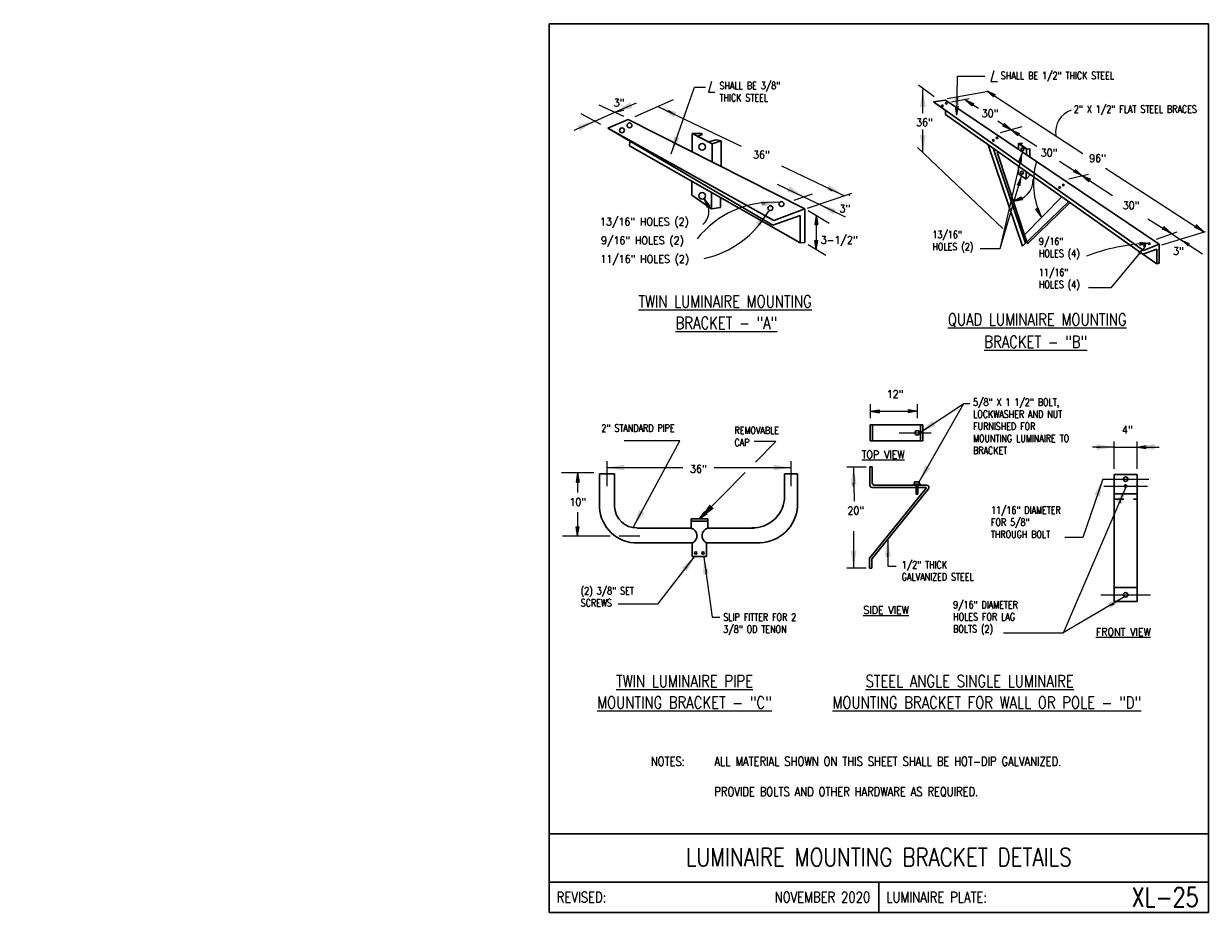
# Model space of a CAD drawing. Header units: inches. Extents: x -5.1 to 7.2, y -6.8 to 2.4.
import ezdxf
from ezdxf.enums import TextEntityAlignment as Align

# ---------------------------------------------------------------- set-up
doc = ezdxf.new("R2010")
doc.units = ezdxf.units.IN
doc.header["$MEASUREMENT"] = 0
doc.linetypes.add('HIDDEN2', pattern=[0.1875, 0.125, -0.0625])
doc.layers.add('E-DETL', color=1, linetype='CONTINUOUS', lineweight=30)
doc.layers.add('E-DETL-TEXT', color=3, linetype='CONTINUOUS')
doc.styles.add('romans', font='ROMANS.SHX', dxfattribs={"width": 0.8})
doc.styles.get("Standard").update_dxf_attribs({"font": 'ROMANS.SHX', "width": 0.8, "height": 0.125})
doc.dimstyles.get("Standard").update_dxf_attribs({"dimtxt": 0.18, "dimasz": 0.18, "dimexe": 0.18, "dimexo": 0.0625, "dimgap": 0.09, "dimtad": 0, "dimtih": 1, "dimtoh": 1, "dimdec": 4, "dimzin": 0, "dimdsep": 46, "dimtxsty": 'Standard', "dimcen": 0.09, "dimadec": 0, "dimazin": 0, "dimtfac": 1, "dimtdec": 4, "dimtofl": 0, "dimtmove": 0, "dimatfit": 3, "dimfxl": 1, "dimtolj": 1, "dimtzin": 0, "dimarcsym": 0})

msp = doc.modelspace()

# ---------------------------------------------------------------- linework, layer by layer
at = {"layer": 'E-DETL'}
for p, q in [((0.363, 2.378), (0.363, -6.81)), ((0.363, 2.378), (7.173, 2.378)), ((7.173, -6.81), (7.173, 2.378)), ((4.457, 1.586), (4.333, 1.569)), ((4.333, 1.569), (6.502, 0.033)), ((6.664, 0.099), (4.457, 1.586)), ((4.457, 1.48), (4.457, 1.438)), ((0.969, 1.296), (1.179, 1.388)), ((1.179, 1.388), (3.003, 0.462)), ((6.497, -0.004), (4.457, 1.438)), ((2.683, 0.342), (0.969, 1.296)), ((0.969, 1.296), (2.674, 0.294)), ((1.84, 1.051), (1.84, 1.243)), ((1.84, 1.243), (2.045, 1.137)), ((1.84, 1.243), (1.932, 1.241)), ((1.945, 1.231), (1.895, 1.215)), ((1.932, 1.241), (1.945, 1.231)), ((1.193, 1.116), (1.197, 1.156)), ((1.193, 1.116), (2.956, 0.111)), ((1.895, 1.215), (2.009, 1.155)), ((2.009, 1.155), (2.087, 1.177)), ((2.045, 1.137), (2.138, 1.167)), ((2.045, 0.958), (2.045, 1.137)), ((2.087, 1.177), (2.138, 1.167)), ((2.138, 0.908), (2.138, 1.167)), ((4.897, 1.127), (5.254, 0.076)), ((5.21, 1.139), (5.248, 1.141)), ((5.21, 1.139), (5.21, 1.078)), ((5.295, 1.082), (5.21, 1.139)), ((5.22, 1.136), (5.248, 1.138)), ((5.301, 1.082), (5.22, 1.136)), ((5.248, 1.138), (5.248, 1.141)), ((5.285, 0.107), (4.954, 1.082)), ((4.99, 1.048), (5.298, 0.119)), ((5.295, 1.082), (5.328, 1.084)), ((5.295, 1.082), (5.295, 1.021)), ((5.328, 1.084), (5.328, 0.999)), ((5.21, 0.906), (5.21, 0.824)), ((1.835, 0.746), (1.835, 0.606)), ((5.29, 0.77), (5.21, 0.824)), ((5.29, 0.849), (5.29, 0.77)), ((5.29, 0.77), (5.335, 0.818)), ((2.041, 0.462), (2.041, 0.633)), ((1.835, 0.606), (2.041, 0.462)), ((2.133, 0.476), (2.133, 0.577)), ((5.254, 0.076), (5.732, 0.54)), ((5.273, 0.194), (5.66, 0.588)), ((5.304, 0.101), (5.743, 0.527)), ((2.041, 0.462), (2.133, 0.476)), ((2.956, 0.396), (2.674, 0.294)), ((3.003, 0.462), (2.683, 0.342)), ((2.956, 0.111), (2.956, 0.396)), ((3.003, 0.116), (3.003, 0.462)), ((2.956, 0.111), (3.003, 0.116)), ((5.295, 0.116), (5.294, 0.116)), ((5.304, 0.101), (5.301, 0.122)), ((6.639, 0.046), (6.497, -0.004)), ((6.502, 0.033), (6.664, 0.099)), ((6.524, 0.109), (6.525, 0.109)), ((6.639, -0.106), (6.639, 0.046)), ((6.664, -0.097), (6.664, 0.099)), ((6.639, -0.106), (6.497, -0.004)), ((6.639, -0.106), (6.664, -0.097)), ((3.679, -1.771), (3.946, -1.771)), ((3.679, -1.771), (3.679, -1.935)), ((3.702, -1.771), (3.702, -1.935)), ((3.946, -1.771), (4.029, -1.771)), ((4.029, -1.771), (4.222, -1.771)), ((4.199, -1.771), (4.199, -1.935)), ((4.222, -1.771), (4.222, -1.935)), ((3.679, -1.935), (3.946, -1.935)), ((3.946, -1.935), (4.041, -1.935)), ((4.041, -1.935), (4.222, -1.935)), ((0.882, -2.275), (1.036, -2.275)), ((0.882, -2.275), (0.882, -2.622)), ((1.036, -2.275), (1.036, -2.615)), ((2.793, -2.275), (2.793, -2.542)), ((2.793, -2.275), (2.928, -2.275)), ((2.928, -2.275), (2.928, -2.613)), ((3.676, -2.205), (3.676, -2.393)), ((3.699, -2.205), (3.676, -2.205)), ((3.699, -2.205), (3.699, -2.369)), ((6.199, -2.282), (6.437, -2.282)), ((6.199, -3.595), (6.199, -2.282)), ((6.437, -3.595), (6.437, -2.282)), ((3.676, -3.143), (4.256, -2.424)), ((3.699, -2.416), (4.253, -2.416)), ((3.7, -3.151), (4.28, -2.431)), ((3.723, -2.393), (4.262, -2.393)), ((4.154, -2.382), (4.17, -2.382)), ((4.154, -2.485), (4.154, -2.39)), ((4.17, -2.39), (4.17, -2.485)), ((4.17, -2.485), (4.154, -2.485)), ((6.199, -2.483), (6.437, -2.483)), ((1.83, -2.837), (1.83, -2.743)), ((1.83, -2.743), (2.001, -2.743)), ((1.83, -2.766), (2.001, -2.766)), ((2.001, -2.837), (2.001, -2.743)), ((1.271, -2.837), (1.83, -2.837)), ((2.001, -2.837), (2.481, -2.837)), ((1.274, -2.991), (1.84, -2.991)), ((1.84, -2.991), (1.84, -3.132)), ((1.988, -2.99), (2.541, -2.99)), ((1.988, -2.99), (1.988, -3.132)), ((1.84, -3.132), (1.988, -3.132)), ((3.671, -3.157), (3.671, -3.251)), ((3.695, -3.166), (3.695, -3.251)), ((3.671, -3.251), (3.695, -3.251)), ((6.199, -3.45), (6.437, -3.45)), ((6.199, -3.595), (6.437, -3.595)), ((5.674, -3.921), (5.674, -3.921)), ((0.363, -5.997), (7.173, -5.997)), ((0.363, -6.497), (7.173, -6.497)), ((3.768, -6.497), (3.768, -6.81)), ((0.363, -6.81), (7.173, -6.81))]:
    msp.add_line(p, q, dxfattribs=at)
at = {"layer": 'E-DETL', "linetype": 'HIDDEN2', "ltscale": 0.5}
msp.add_line((6.199, -2.537), (6.436, -2.537), dxfattribs=at)
at = {"layer": 'E-DETL'}
for points in [[(4.128, -2.382), (4.196, -2.382), (4.196, -2.39), (4.128, -2.39)], [(4.138, -2.382), (4.186, -2.382), (4.186, -2.358), (4.138, -2.358)]]:
    msp.add_lwpolyline(points, close=True, dxfattribs=at)
for centre, radius in [((4.425, 1.529), 0.00809), ((4.465, 1.555), 0.00809), ((1.192, 1.326), 0.0251), ((1.114, 1.275), 0.0251), ((1.943, 1.105), 0.0345), ((4.951, 1.172), 0.00809), ((4.99, 1.198), 0.00809), ((5.253, 1.08), 0.0147), ((5.247, 0.837), 0.0147), ((1.942, 0.599), 0.0345), ((5.636, 0.684), 0.00809), ((5.675, 0.709), 0.00809), ((2.648, 0.47), 0.0251), ((2.762, 0.513), 0.0251), ((6.515, 0.079), 0.00809), ((6.564, 0.104), 0.00809), ((4.164, -1.853), 0.0234), ((6.318, -2.332), 0.0234), ((6.318, -2.402), 0.0117), ((1.876, -3.094), 0.0122), ((1.952, -3.094), 0.0122), ((6.318, -3.527), 0.0234)]:
    msp.add_circle(centre, radius, dxfattribs=at)
for centre, radius, start, end in [((3.699, -2.393), 0.0234, 180, 269.9998), ((3.723, -2.369), 0.0234, 180, 269.9998), ((4.251, -2.421), 0.00556, 311.3685, 62.0326), ((4.261, -2.417), 0.0241, 310.4339, 87.8132), ((2.464, -2.505), 0.331, 268.364, 353.4994), ((1.269, -2.604), 0.387, 182.6603, 270.817), ((1.268, -2.604), 0.232, 182.5887, 270.9172), ((2.523, -2.585), 0.406, 272.5034, 356.1595), ((1.807, -2.916), 0.0821, 293.2245, 74.1569), ((2.024, -2.916), 0.0821, 105.8429, 246.775), ((3.695, -3.157), 0.0234, 141.1446, 180), ((3.718, -3.166), 0.0234, 141.1446, 180)]:
    msp.add_arc(centre, radius, start, end, dxfattribs=at)
at = {"layer": 'E-DETL-TEXT'}
for p, q in [((4.574, 1.432), (4.58, 1.836)), ((4.58, 1.836), (4.863, 1.836)), ((4.958, 1.891), (4.926, 1.781)), ((1.623, 1.033), (1.865, 1.72)), ((1.865, 1.72), (1.978, 1.72)), ((2.04, 1.78), (2.007, 1.67)), ((4.34, 1.62), (4.179, 1.741)), ((4.926, 1.781), (4.993, 1.781)), ((1.249, 1.419), (1.646, 1.593)), ((2.007, 1.67), (2.074, 1.67)), ((4.223, 1.452), (4.223, 1.698)), ((4.475, 1.604), (4.901, 1.68)), ((4.519, 1.571), (4.701, 1.604)), ((4.577, 1.612), (4.577, 1.591)), ((4.66, 1.592), (4.797, 1.503)), ((4.66, 1.592), (4.675, 1.582)), ((4.66, 1.592), (4.747, 1.554)), ((4.66, 1.592), (4.73, 1.527)), ((4.884, 1.685), (5.877, 1.037)), ((4.884, 1.685), (4.971, 1.646)), ((4.884, 1.685), (4.954, 1.62)), ((1.133, 1.42), (0.879, 1.537)), ((1.042, 1.462), (1.264, 1.559)), ((1.042, 1.462), (1.134, 1.485)), ((1.485, 1.522), (2.345, 1.11)), ((1.662, 1.437), (1.596, 1.478)), ((4.223, 1.518), (4.223, 1.547)), ((4.574, 1.432), (4.56, 1.526)), ((4.574, 1.432), (4.591, 1.526)), ((4.675, 1.582), (4.675, 1.582)), ((0.621, 1.278), (0.833, 1.37)), ((0.896, 1.336), (0.691, 1.447)), ((0.833, 1.37), (1.042, 1.462)), ((1.042, 1.462), (1.056, 1.468)), ((4.997, 1.372), (5.136, 1.282)), ((5.136, 1.282), (5.066, 1.346)), ((4.223, 1.048), (4.223, 1.284)), ((5.026, 1.252), (5.249, 1.316)), ((5.136, 1.282), (5.049, 1.32)), ((5.114, 1.297), (5.113, 1.297)), ((5.136, 1.282), (5.114, 1.297)), ((5.136, 1.282), (5.402, 1.11)), ((5.136, 1.282), (5.161, 1.266)), ((5.136, 1.282), (5.223, 1.244)), ((5.136, 1.282), (5.206, 1.218)), ((5.161, 1.266), (5.16, 1.266)), ((1.682, 1.204), (1.666, 1.162)), ((5.051, 0.262), (4.169, 1.099)), ((2.764, 0.909), (3.413, 0.599)), ((5.635, 0.958), (5.867, 0.808)), ((5.867, 0.808), (5.797, 0.872)), ((6.11, 0.885), (7.13, 0.223)), ((5.732, 0.773), (5.934, 0.823)), ((5.867, 0.808), (5.78, 0.846)), ((5.843, 0.823), (5.842, 0.823)), ((5.867, 0.808), (5.843, 0.823)), ((5.867, 0.808), (6.181, 0.601)), ((5.867, 0.808), (5.887, 0.795)), ((5.867, 0.808), (5.954, 0.77)), ((5.867, 0.808), (5.937, 0.744)), ((5.887, 0.795), (5.885, 0.795)), ((2.718, 0.719), (2.989, 0.588)), ((2.894, 0.555), (3.083, 0.618)), ((3.031, 0.471), (3.489, 0.624)), ((3.245, 0.682), (3.284, 0.653)), ((1.965, 0.566), (1.978, 0.542)), ((1.965, 0.566), (2.023, 0.492)), ((1.965, 0.566), (1.996, 0.477)), ((1.978, 0.542), (1.978, 0.542)), ((2.56, 0.516), (2.594, 0.52)), ((2.989, 0.588), (3.159, 0.507)), ((3.159, 0.507), (3.42, 0.381)), ((3.47, 0.599), (3.457, 0.605)), ((3.457, 0.605), (3.457, 0.605)), ((5.157, 0.542), (5.24, 0.589)), ((5.157, 0.542), (5.251, 0.56)), ((5.157, 0.542), (5.181, 0.551)), ((5.181, 0.551), (5.179, 0.551)), ((3.038, 0.447), (3.256, 0.314)), ((3.122, 0.396), (3.106, 0.302)), ((3.122, 0.396), (3.122, 0.376)), ((3.122, 0.396), (3.137, 0.302)), ((3.122, 0.396), (3.122, 0.044)), ((3.122, 0.376), (3.122, 0.376)), ((3.122, 0.376), (3.122, 0.376)), ((3.314, 0.434), (3.288, 0.446)), ((5.447, 0.384), (5.389, 0.459)), ((5.447, 0.384), (5.416, 0.474)), ((5.427, 0.421), (5.422, 0.421)), ((5.447, 0.384), (5.427, 0.421)), ((6.549, 0.361), (6.796, 0.205)), ((6.796, 0.204), (6.712, 0.281)), ((7.13, 0.223), (7.046, 0.3)), ((3.122, 0.044), (3.106, 0.137)), ((3.122, 0.044), (3.137, 0.137)), ((6.637, 0.151), (6.852, 0.226)), ((6.692, 0.09), (7.144, 0.229)), ((6.77, 0.221), (6.766, 0.221)), ((6.796, 0.204), (6.77, 0.221)), ((6.796, 0.205), (6.884, 0.147)), ((6.884, 0.147), (7.111, 0)), ((6.884, 0.147), (6.91, 0.131)), ((6.91, 0.131), (6.91, 0.131)), ((3.038, 0.095), (3.22, -0.017)), ((3.122, 0.044), (3.122, 0.064)), ((3.122, 0.064), (3.122, 0.064)), ((6.559, 0.106), (6.464, 0.114)), ((6.559, 0.106), (6.466, 0.083)), ((6.559, 0.106), (6.524, 0.103)), ((3.679, -1.556), (3.679, -1.701)), ((4.164, -1.556), (4.164, -1.701)), ((3.679, -1.629), (3.773, -1.613)), ((3.679, -1.629), (4.164, -1.629)), ((3.679, -1.629), (3.716, -1.629)), ((3.679, -1.629), (3.773, -1.644)), ((3.716, -1.629), (3.716, -1.629)), ((4.164, -1.629), (4.07, -1.613)), ((4.164, -1.629), (4.07, -1.644)), ((4.131, -1.629), (4.129, -1.629)), ((4.164, -1.629), (4.131, -1.629)), ((2.704, -1.941), (2.481, -1.941)), ((2.495, -2.154), (2.704, -1.941)), ((3.98, -1.853), (4.308, -1.853)), ((6.199, -2.223), (6.199, -1.941)), ((6.437, -2.223), (6.437, -1.941)), ((6.201, -1.999), (5.975, -1.999)), ((6.018, -2), (6.055, -2)), ((6.201, -1.999), (6.438, -1.999)), ((6.438, -1.999), (6.531, -1.983)), ((6.438, -1.999), (6.664, -1.999)), ((6.438, -1.999), (6.466, -1.999)), ((6.438, -1.999), (6.531, -2.015)), ((0.959, -2.146), (0.959, -2.278)), ((2.86, -2.146), (2.86, -2.275)), ((0.823, -2.267), (0.488, -2.267)), ((0.656, -2.267), (0.64, -2.361)), ((0.656, -2.267), (0.656, -2.469)), ((0.656, -2.267), (0.656, -2.295)), ((0.656, -2.267), (0.671, -2.361)), ((0.656, -2.295), (0.656, -2.295)), ((0.959, -2.212), (1.743, -2.212)), ((0.959, -2.278), (0.959, -2.404)), ((1.916, -2.743), (2.386, -2.264)), ((2.067, -2.212), (2.86, -2.212)), ((2.68, -2.212), (2.738, -2.212)), ((2.86, -2.275), (2.86, -2.404)), ((3.437, -2.205), (3.58, -2.205)), ((3.508, -2.205), (3.512, -2.558)), ((3.58, -2.205), (3.636, -2.205)), ((3.508, -2.407), (3.508, -2.371)), ((6.322, -2.413), (5.674, -3.924)), ((6.084, -2.332), (5.876, -2.935)), ((6.078, -2.332), (6.2, -2.332)), ((6.094, -2.402), (6.199, -2.402)), ((6.199, -2.402), (6.438, -2.402)), ((6.2, -2.332), (6.437, -2.332)), ((6.437, -2.332), (6.559, -2.332)), ((6.438, -2.402), (6.543, -2.402)), ((6.251, -2.577), (6.268, -2.562)), ((0.656, -2.673), (0.656, -2.917)), ((1.916, -2.743), (1.97, -2.665)), ((1.916, -2.743), (1.993, -2.687)), ((2.042, -2.614), (1.991, -2.65)), ((1.916, -2.743), (1.95, -2.708)), ((1.95, -2.708), (1.95, -2.708)), ((0.499, -2.917), (0.992, -2.917)), ((0.656, -2.917), (0.64, -2.823)), ((0.656, -2.917), (0.671, -2.823)), ((0.656, -2.917), (0.656, -2.894)), ((0.656, -2.894), (0.656, -2.894)), ((1.087, -2.917), (1.299, -2.917)), ((3.508, -2.869), (3.508, -3.251)), ((5.876, -2.935), (5.69, -2.935)), ((3.861, -2.953), (3.862, -3.231)), ((1.867, -3.123), (1.481, -3.624)), ((1.961, -3.136), (2.045, -3.757)), ((3.508, -3.061), (3.508, -3.132)), ((3.86, -3.133), (3.86, -3.097)), ((1.759, -3.265), (1.781, -3.246)), ((1.984, -3.312), (1.989, -3.27)), ((3.58, -3.251), (3.437, -3.251)), ((3.636, -3.251), (3.58, -3.251)), ((3.862, -3.231), (3.948, -3.231)), ((6.306, -3.547), (5.674, -3.921)), ((6.061, -3.527), (6.199, -3.527)), ((6.199, -3.527), (6.437, -3.527)), ((6.437, -3.527), (6.575, -3.527)), ((1.481, -3.624), (1.075, -3.624)), ((6.148, -3.638), (6.2, -3.622)), ((2.045, -3.757), (2.127, -3.757)), ((5.674, -3.924), (5.058, -3.924))]:
    msp.add_line(p, q, dxfattribs=at)
for points in [[(4.954, 1.62), (4.971, 1.646)], [(4.747, 1.554), (4.73, 1.527)], [(5.066, 1.346), (5.049, 1.32)], [(2.023, 0.492), (1.996, 0.477)], [(5.24, 0.589), (5.251, 0.56)], [(5.389, 0.459), (5.416, 0.474)], [(3.106, 0.302), (3.137, 0.302)], [(3.106, 0.137), (3.137, 0.137)], [(6.464, 0.114), (6.466, 0.083)], [(3.773, -1.613), (3.773, -1.644)], [(4.07, -1.613), (4.07, -1.644)], [(0.64, -2.361), (0.671, -2.361)], [(0.64, -2.823), (0.671, -2.823)]]:
    msp.add_lwpolyline(points, dxfattribs=at)
for centre, radius, start, end in [((5.827, 1.262), 0.232, 107.741, 190.0803), ((6.146, 0.733), 0.781, 164.1865, 206.5216), ((5.141, 0.766), 0.223, 274.1033, 1.0312), ((2.669, -0.459), 0.99, 85.8709, 141.8073), ((1.83, 0.44), 0.183, 311.4984, 43.0965), ((1.744, 0.944), 1.018, 282.36, 330.5396), ((6.625, -1.858), 1.965, 91.9251, 111.2342)]:
    msp.add_arc(centre, radius, start, end, dxfattribs=at)
for points in [[(4.193, 1.518), (4.253, 1.518), (4.223, 1.698)], [(4.607, 1.612), (4.547, 1.612), (4.577, 1.432)], [(4.66, 1.592), (4.73, 1.527), (4.747, 1.554)], [(4.884, 1.685), (4.954, 1.62), (4.971, 1.647)], [(1.222, 1.508), (1.198, 1.563), (1.045, 1.463)], [(1.649, 1.41), (1.675, 1.464), (1.5, 1.515)], [(0.655, 1.324), (0.68, 1.27), (0.831, 1.373)], [(5.136, 1.282), (5.049, 1.32), (5.066, 1.347)], [(4.253, 1.228), (4.193, 1.228), (4.223, 1.048)], [(5.136, 1.281), (5.206, 1.217), (5.223, 1.243)], [(1.71, 1.194), (1.654, 1.213), (1.623, 1.033)], [(5.868, 0.807), (5.781, 0.845), (5.798, 0.871)], [(5.869, 0.807), (5.939, 0.742), (5.956, 0.769)], [(2.846, 0.697), (2.818, 0.644), (2.991, 0.587)], [(3.258, 0.709), (3.232, 0.655), (3.407, 0.604)], [(1.996, 0.477), (2.023, 0.492), (1.964, 0.565)], [(2.558, 0.546), (2.562, 0.486), (2.74, 0.528)], [(3.299, 0.406), (3.325, 0.46), (3.15, 0.511)], [(5.24, 0.589), (5.251, 0.56), (5.157, 0.542)], [(2.497, 0.317), (2.545, 0.28), (2.631, 0.441)], [(3.122, 0.396), (3.106, 0.302), (3.137, 0.302)], [(5.389, 0.459), (5.416, 0.474), (5.447, 0.384)], [(6.794, 0.206), (6.69, 0.252), (6.71, 0.283)], [(7.13, 0.223), (7.026, 0.268), (7.046, 0.3)], [(3.106, 0.137), (3.122, 0.044), (3.137, 0.137)], [(6.879, 0.152), (6.963, 0.075), (6.984, 0.106)], [(6.464, 0.114), (6.466, 0.083), (6.559, 0.106)], [(3.679, -1.629), (3.773, -1.613), (3.773, -1.644)], [(4.164, -1.629), (4.07, -1.613), (4.07, -1.644)], [(6.018, -1.97), (6.018, -2.03), (6.198, -2)], [(6.618, -2.029), (6.618, -1.969), (6.438, -1.999)], [(1.139, -2.242), (1.139, -2.182), (0.959, -2.212)], [(2.68, -2.182), (2.68, -2.242), (2.86, -2.212)], [(0.656, -2.267), (0.64, -2.361), (0.671, -2.361)], [(3.478, -2.385), (3.538, -2.385), (3.508, -2.205)], [(5.995, -2.491), (6.052, -2.512), (6.084, -2.332)], [(6.223, -2.565), (6.279, -2.589), (6.321, -2.412)], [(2.063, -2.635), (2.02, -2.593), (1.916, -2.743)], [(0.656, -2.917), (0.64, -2.823), (0.671, -2.823)], [(3.83, -3.133), (3.89, -3.133), (3.86, -2.953)], [(1.736, -3.247), (1.783, -3.284), (1.87, -3.123)], [(1.954, -3.316), (2.014, -3.309), (1.961, -3.134)], [(3.538, -3.071), (3.478, -3.071), (3.508, -3.251)], [(6.133, -3.612), (6.164, -3.664), (6.303, -3.546)]]:
    msp.add_solid(points, dxfattribs=at)

# ---------------------------------------------------------------- texts
at = {"layer": 'E-DETL', "style": 'romans', "width": 0.8}
msp.add_text('LUMINAIRE MOUNTING BRACKET DETAILS', height=0.1875, dxfattribs=at).set_placement((3.768, -6.333), align=Align.CENTER)
for s, p in [('REVISED:', (0.44, -6.653)), ('LUMINAIRE PLATE:', (3.845, -6.653))]:
    msp.add_text(s, height=0.11, dxfattribs=at).set_placement(p, align=Align.MIDDLE_LEFT)
for s, height, p in [('NOVEMBER 2020', 0.11, (3.679, -6.653)), ('XL-25', 0.1969, (7.074, -6.653))]:
    msp.add_text(s, height=height, dxfattribs=at).set_placement(p, align=Align.MIDDLE_RIGHT)
at = {"layer": 'E-DETL', "insert": (-5.067, 0.705), "char_height": 0.125, "attachment_point": 4}
msp.add_mtext('\\A1;  \\P ', dxfattribs=at)
at = {"layer": 'E-DETL-TEXT', "style": 'romans'}
for s, height, width, p in [('3"', 0.0797, 0.9, (1.028, 1.52)), ('30"', 0.0797, 0.9, (4.831, 1.41)), ('36"', 0.0797, 0.9, (4.154, 1.318)), ('36"', 0.0797, 0.9, (2.469, 0.984)), ('30"', 0.0797, 0.9, (5.441, 1.005)), ('96"', 0.0797, 0.9, (5.942, 0.947)), ('3"', 0.0797, 0.9, (3.362, 0.427)), ('30"', 0.0797, 0.9, (6.288, 0.46)), ('13/16" HOLES (2)', 0.07972, 0.9, (0.887, 0.292)), ('9/16" HOLES (2)', 0.07972, 0.9, (0.897, 0.097)), ('3-1/2"', 0.0797, 0.9, (3.168, 0.103)), ('3"', 0.0797, 0.9, (6.809, -0.012)), ('11/16" HOLES (2)', 0.07972, 0.9, (0.89, -0.094)), ('%%UTWIN LUMINAIRE MOUNTING', 0.125, 0.8, (1.284, -0.556)), ('%%UBRACKET - "A"', 0.125, 0.8, (1.668, -0.779)), ('%%UQUAD LUMINAIRE MOUNTING', 0.125, 0.8, (4.481, -0.743)), ('%%UBRACKET - "B"', 0.125, 0.8, (4.858, -0.974)), ('12"', 0.0797, 0.9, (3.85, -1.492)), ('4"', 0.0797, 0.9, (6.28, -1.86)), ('%%UTOP VIEW', 0.07972, 0.9, (3.591, -2.116)), ('36"', 0.0797, 0.9, (1.817, -2.265)), ('10"', 0.0797, 0.9, (0.572, -2.606)), ('20"', 0.0797, 0.9, (3.444, -2.695)), ('%%USIDE VIEW', 0.07972, 0.9, (3.608, -3.724)), ('%%UFRONT VIEW', 0.07972, 0.9, (6.011, -3.95)), ('%%UTWIN LUMINAIRE PIPE', 0.125, 0.8, (1.053, -4.481)), ('%%USTEEL ANGLE SINGLE LUMINAIRE', 0.125, 0.8, (3.63, -4.481)), ('%%UMOUNTING BRACKET - "C"', 0.125, 0.8, (0.857, -4.703)), ('%%UMOUNTING BRACKET FOR WALL OR POLE - "D"', 0.125, 0.8, (3.289, -4.703))]:
    msp.add_text(s, height=height, dxfattribs=dict(at, width=width)).set_placement(p)
at = {"layer": 'E-DETL-TEXT', "attachment_point": 1, "style": 'romans'}
for s, width, heights, insert, char_height in [('SHALL BE 1/2" THICK STEEL', 1.4557, [0.185], (5.028, 1.879), 0.075), ('SHALL BE 3/8"\\PTHICK STEEL', 0.77397, [0.345], (2.122, 1.775), 0.075), ('2" X 1/2" FLAT STEEL BRACES', 1.33172, [0.345], (5.784, 1.532), 0.075), ('13/16" HOLES (2)', 0.65007, [0.345], (4.322, 0.235), 0.075), ('9/16"\\PHOLES (4)', 0.79649, [0.345], (5.422, 0.165), 0.075), ('11/16"\\PHOLES (4)', 0.79649, [0.345], (5.422, -0.156), 0.075), ('5/8" X 1 1/2" BOLT, LOCKWASHER AND NUT FURNISHED FOR MOUNTING LUMINAIRE TO BRACKET', 1.15414, [0.776], (4.742, -1.497), 0.075), ('2" STANDARD PIPE', 0.79649, [0.345], (0.902, -1.766), 0.075), ('REMOVABLE\\PCAP', 0.79649, [0.345], (2.277, -1.789), 0.075), ('11/16" DIAMETER FOR 5/8" THROUGH BOLT', 0.79649, [0.404], (4.927, -2.614), 0.075), ('1/2" THICK GALVANIZED STEEL', 0.85586, [0.272], (4.005, -3.179), 0.075), ('(2) 3/8" SET SCREWS', 0.79649, [0.345], (0.688, -3.448), 0.075), ('9/16" DIAMETER HOLES FOR LAG BOLTS (2)', 0.79649, [0.392], (4.536, -3.592), 0.075), ('SLIP FITTER FOR 2 3/8" OD TENON', 0.86003, [0.345], (2.161, -3.72), 0.075), ('\\pxi-3,l4,t4;NOTES:^IALL MATERIAL SHOWN ON THIS SHEET SHALL BE HOT-DIP GALVANIZED.\\P\\P^I^IPROVIDE BOLTS AND OTHER HARDWARE AS REQUIRED.', 4.95804, [0.624], (1.319, -5.202), 0.09375)]:
    msp.add_mtext_dynamic_manual_height_columns(s, width=width, gutter_width=0.469, heights=heights, dxfattribs=dict(at, insert=insert, char_height=char_height))
at = {"layer": 'E-DETL-TEXT', "insert": (-2.416, -0.138), "char_height": 0.125, "attachment_point": 4}
msp.add_mtext('\\A1;', dxfattribs=at)

# ---------------------------------------------------------------- leaders
at = {"layer": 'E-DETL-TEXT'}
for points, override in [([(5.253, 1.065), (5.018, 0.051), (4.814, 0.051)], {"dimasz": 0.125, "dimtmove": 2}), ([(5.247, 0.823), (5.018, 0.051), (4.814, 0.051)], {"dimasz": 0.125, "dimtmove": 2}), ([(6.515, 0.071), (6.167, -0.352), (5.933, -0.352)], {"dimasz": 0.093, "dimtmove": 2}), ([(4.186, -2.358), (4.648, -1.549), (4.707, -1.549)], {"dimtmove": 2}), ([(4.187, -1.853), (4.648, -1.549), (4.707, -1.549)], {"dimtmove": 2}), ([(1.233, -2.824), (1.712, -1.934), (1.136, -1.934)], {"dimtmove": 2})]:
    msp.add_leader(points, dimstyle='Standard', override=override, dxfattribs=at)

doc.saveas('drawing.dxf')
